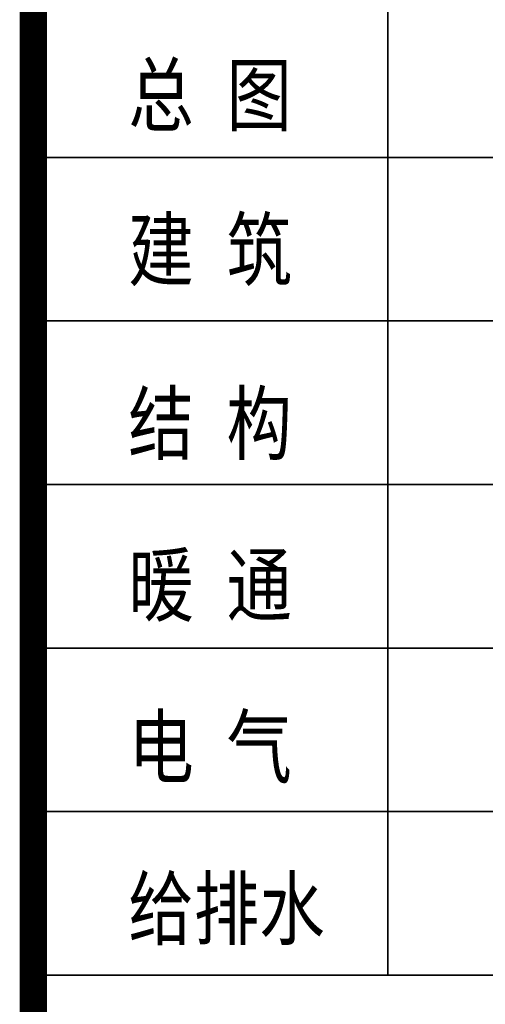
# Model space of a CAD drawing. Header units: millimetres. Extents: x 708158 to 1984082, y -168213 to -53.
# Tile 163 of 220: x 1079033 to 1081593, y -92111 to -86692. Entities that reach past the tile are written whole.
import ezdxf

# ---------------------------------------------------------------- set-up
doc = ezdxf.new("R2010")
doc.units = ezdxf.units.MM
doc.header["$LTSCALE"] = 1000
doc.layers.get('0').update_dxf_attribs({"color": 8})
doc.layers.add('图框', color=4, linetype='Continuous', lineweight=35)
doc.styles.add('-黑体', font='simhei.ttf', dxfattribs={"width": 0.8})

# ---------------------------------------------------------------- blocks, each defined once
blk = doc.blocks.new('A$C998f5811')
at = {"layer": '图框', "linetype": 'Continuous'}
blk.add_line((-5550, 15750), (-5550, 22950), dxfattribs=at)
at = {"layer": '图框', "color": 4}
for p, q in [((-7500, 20250), (-1500, 20250)), ((-7500, 19350), (-1500, 19350)), ((-7500, 18450), (-1500, 18450)), ((-7500, 17550), (-1500, 17550)), ((-7500, 16650), (-1500, 16650)), ((-7500, 15750), (-1500, 15750))]:
    blk.add_line(p, q, dxfattribs=at)
at = {"layer": '图框', "const_width": 150}
blk.add_lwpolyline([(-7500, 87600), (-7500, 1500)], dxfattribs=at)
at = {"layer": '图框', "style": '-黑体', "width": 0.8}
for s, p in [('总 图', (-6977.9, 20428.6)), ('建 筑', (-6977.9, 19576.6)), ('结 构', (-6977.9, 18621.1)), ('暖 通', (-6977.9, 17731.6)), ('电 气', (-6977.9, 16840.6)), ('给排水', (-6977.9, 15951.1))]:
    blk.add_text(s, height=330, dxfattribs=at).set_placement(p)

msp = doc.modelspace()

# ---------------------------------------------------------------- block references
msp.add_blockref('A$C998f5811', (1086607.6, -107699.9))

doc.saveas('drawing.dxf')
